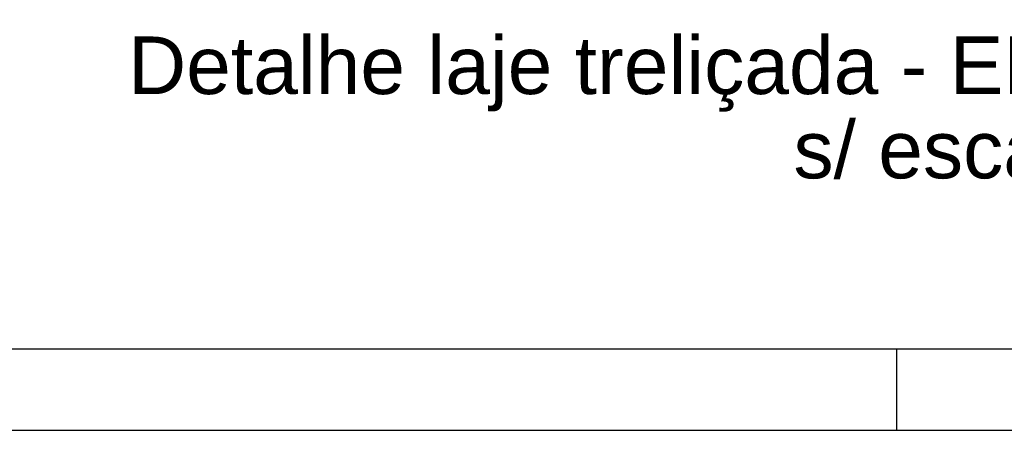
# Model space of a CAD drawing. Header units: millimetres. Extents: x 0 to 84.1, y 0 to 59.4.
# Tile 2 of 13: x 10.3 to 22.4, y 0 to 5. Entities that reach past the tile are written whole.
import ezdxf

# ---------------------------------------------------------------- set-up
doc = ezdxf.new("R2010")
doc.units = ezdxf.units.MM
doc.header["$MEASUREMENT"] = 0
doc.linetypes.add('NULL', pattern=[0])
doc.layers.add('DT-Título', color=3, linetype='Continuous', lineweight=20)
doc.layers.add('SEDUC_MARF', color=1, linetype='Continuous')
doc.layers.add('SEDUC_MARGG', color=7, linetype='Continuous')
doc.styles.add('Arial', font='txt')

msp = doc.modelspace()

# ---------------------------------------------------------------- linework, layer by layer
at = {"layer": 'SEDUC_MARF'}
msp.add_line((21.1, 1), (21.1, 0), dxfattribs=at)
msp.add_lwpolyline([(84.1, 59.4), (0, 59.4), (0, 0), (84.1, 0)], close=True, dxfattribs=at)
at = {"layer": 'SEDUC_MARGG'}
msp.add_lwpolyline([(2.5, 1), (83.1, 1), (83.1, 58.4), (2.5, 58.4)], close=True, dxfattribs=at)

# ---------------------------------------------------------------- texts
at = {"layer": 'DT-Título', "linetype": 'NULL', "char_height": 0.706, "attachment_point": 9, "line_spacing_factor": 0.798, "style": 'Arial'}
for s, insert, width in [('Detalhe laje treliçada - EPS', (23.7276, 3.9042), 91.39417), ('s/ escala', (23.7276, 3.0784), 19.74292)]:
    msp.add_mtext(s, dxfattribs=dict(at, insert=insert, width=width))

doc.saveas('drawing.dxf')
